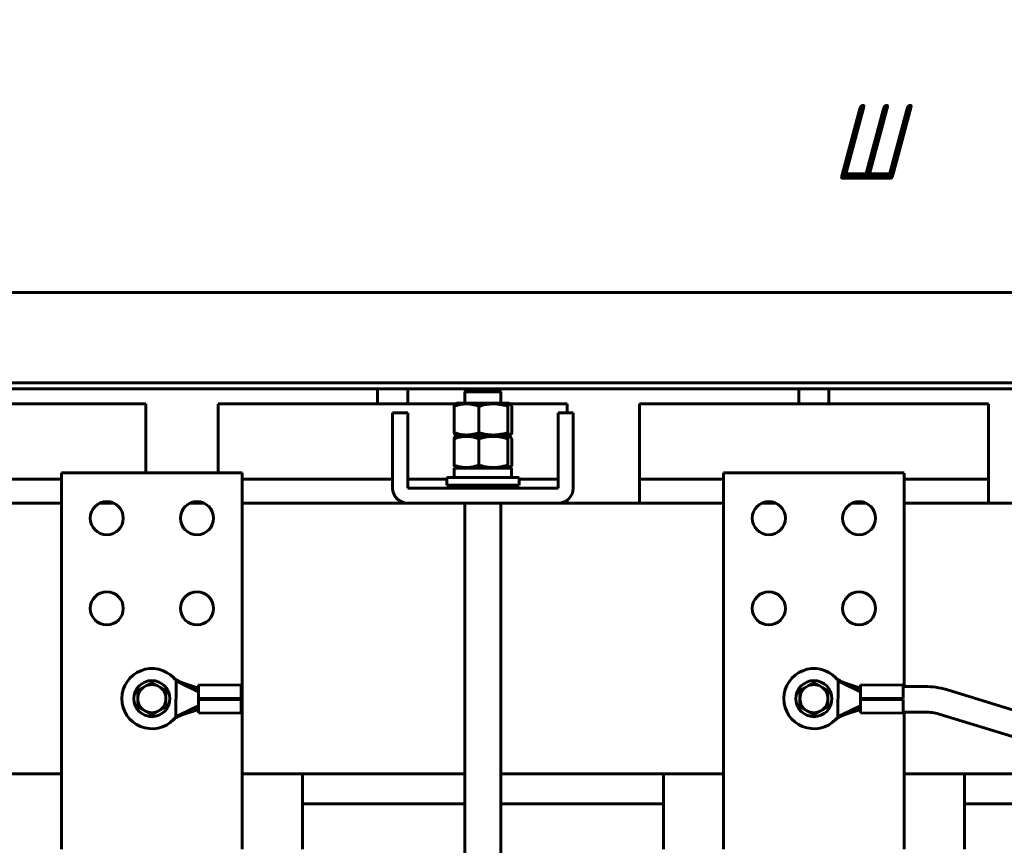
# Model space of a CAD drawing. Header units: millimetres. Extents: x 0 to 297, y 0 to 420.
# Tile 8 of 13: x 104 to 170, y 180 to 235. Entities that reach past the tile are written whole.
import ezdxf

# ---------------------------------------------------------------- set-up
doc = ezdxf.new("R2010")
doc.units = ezdxf.units.MM
doc.linetypes.add('K5LT_BASIC', pattern=[0])
doc.linetypes.add('K5LT_THIN', pattern=[0])
doc.layers.add('Системный слой', color=7, linetype='Continuous')
doc.styles.add('KDIMTEXTSTYLE', font='GOST_AU.SHX', dxfattribs={"width": 0.96, "oblique": 15, "height": 5})
doc.dimstyles.new('KDIMSTYLE (0.20)', dxfattribs={"dimtxt": 5, "dimasz": 1, "dimexe": 2, "dimexo": 0, "dimgap": 1, "dimtad": 1, "dimlfac": 5, "dimtxsty": 'KDIMTEXTSTYLE', "dimsah": 1, "dimcen": 0, "dimdle": 1, "dimadec": 0, "dimazin": 0, "dimtfac": 0.667, "dimtmove": 0, "dimatfit": 3, "dimfxl": 1, "dimtvp": 1, "dimtolj": 1, "dimtzin": 0, "dimarcsym": 0})

# ---------------------------------------------------------------- blocks, each defined once
blk = doc.blocks.new('U52')
at = {"layer": 'Системный слой', "color": 150, "linetype": 'K5LT_BASIC', "lineweight": 60, "true_color": 0x0080ff}
for p, q in [((99.283, 210.432), (134.282, 210.432)), ((136.284, 210.432), (178.282, 210.432)), ((180.284, 210.432), (215.283, 210.432))]:
    blk.add_line(p, q, dxfattribs=at)
blk = doc.blocks.new('U55')
at = {"layer": 'Системный слой', "color": 150, "linetype": 'K5LT_BASIC', "lineweight": 60, "true_color": 0x0080ff}
for p, q in [((129.283, 204.432), (119.283, 204.432)), ((132.883, 204.432), (130.283, 204.432)), ((140.283, 204.432), (137.683, 204.432))]:
    blk.add_line(p, q, dxfattribs=at)
blk = doc.blocks.new('U56')
at = {"layer": 'Системный слой', "color": 150, "linetype": 'K5LT_BASIC', "lineweight": 60, "true_color": 0x0080ff}
for p, q in [((133.487, 209.432), (117.683, 209.432)), ((140.883, 209.432), (137.078, 209.432))]:
    blk.add_line(p, q, dxfattribs=at)
blk = doc.blocks.new('U57')
at = {"layer": 'Системный слой', "color": 150, "linetype": 'K5LT_BASIC', "lineweight": 60, "true_color": 0x0080ff}
for p, q in [((119.283, 204.432), (129.283, 204.432)), ((130.283, 204.432), (132.883, 204.432)), ((137.683, 204.432), (140.283, 204.432))]:
    blk.add_line(p, q, dxfattribs=at)
blk = doc.blocks.new('U58')
at = {"layer": 'Системный слой', "color": 150, "linetype": 'K5LT_BASIC', "lineweight": 60, "true_color": 0x0080ff}
for p, q in [((151.283, 204.432), (145.683, 204.432)), ((168.883, 204.432), (163.283, 204.432))]:
    blk.add_line(p, q, dxfattribs=at)
blk = doc.blocks.new('U59')
at = {"layer": 'Системный слой', "color": 150, "linetype": 'K5LT_BASIC', "lineweight": 60, "true_color": 0x0080ff}
for p, q in [((145.683, 204.432), (151.283, 204.432)), ((163.283, 204.432), (168.883, 204.432))]:
    blk.add_line(p, q, dxfattribs=at)
blk = doc.blocks.new('U63')
at = {"layer": 'Системный слой', "color": 150, "linetype": 'K5LT_BASIC', "lineweight": 60, "true_color": 0x0080ff}
for p, q in [((119.216, 189.838), (119.22, 190.738)), ((119.211, 188.872), (119.216, 189.772))]:
    blk.add_line(p, q, dxfattribs=at)
blk = doc.blocks.new('U64')
at = {"layer": 'Системный слой', "color": 150, "linetype": 'K5LT_BASIC', "lineweight": 60, "true_color": 0x0080ff}
for p, q in [((163.216, 189.838), (163.22, 190.738)), ((163.211, 188.872), (163.216, 189.772))]:
    blk.add_line(p, q, dxfattribs=at)
blk = doc.blocks.new('U106')
at = {"layer": 'Системный слой', "color": 150, "linetype": 'K5LT_BASIC', "lineweight": 60, "true_color": 0x0080ff}
for p, q in [((163.283, 204.833), (163.283, 190.642)), ((163.283, 188.942), (163.283, 187.135))]:
    blk.add_line(p, q, dxfattribs=at)
blk = doc.blocks.new('U108')
at = {"layer": 'Системный слой', "color": 150, "linetype": 'K5LT_BASIC', "lineweight": 60, "true_color": 0x0080ff}
for p, q in [((123.283, 182.833), (134.083, 182.833)), ((136.483, 182.833), (147.283, 182.833))]:
    blk.add_line(p, q, dxfattribs=at)
blk = doc.blocks.new('U112')
at = {"layer": 'Системный слой', "color": 150, "linetype": 'K5LT_BASIC', "lineweight": 60, "true_color": 0x0080ff}
for p, q in [((167.283, 182.833), (178.083, 182.833)), ((180.483, 182.833), (191.283, 182.833))]:
    blk.add_line(p, q, dxfattribs=at)
blk = doc.blocks.new('U121')
at = {"layer": 'Системный слой', "color": 150, "linetype": 'K5LT_BASIC', "lineweight": 60, "true_color": 0x0080ff}
blk.add_line((123.283, 184.833), (123.283, 179.833), dxfattribs=at)
blk = doc.blocks.new('U122')
at = {"layer": 'Системный слой', "color": 150, "linetype": 'K5LT_BASIC', "lineweight": 60, "true_color": 0x0080ff}
blk.add_line((147.283, 179.833), (147.283, 184.833), dxfattribs=at)
blk = doc.blocks.new('U123')
at = {"layer": 'Системный слой', "color": 150, "linetype": 'K5LT_BASIC', "lineweight": 60, "true_color": 0x0080ff}
blk.add_line((167.283, 184.833), (167.283, 179.833), dxfattribs=at)
blk = doc.blocks.new('U128')
at = {"layer": 'Системный слой', "color": 150, "linetype": 'K5LT_BASIC', "lineweight": 60, "true_color": 0x0080ff}
for p, q in [((136.483, 209.473), (136.483, 210.233)), ((136.483, 203.833), (136.483, 204.033)), ((136.483, 94.693), (136.483, 202.833))]:
    blk.add_line(p, q, dxfattribs=at)
blk = doc.blocks.new('U129')
at = {"layer": 'Системный слой', "color": 150, "linetype": 'K5LT_BASIC', "lineweight": 60, "true_color": 0x0080ff}
for p, q in [((134.083, 209.473), (134.083, 210.233)), ((134.083, 203.833), (134.083, 204.033)), ((134.083, 94.693), (134.083, 202.833))]:
    blk.add_line(p, q, dxfattribs=at)
blk = doc.blocks.new('U132')
at = {"layer": 'Системный слой', "color": 150, "linetype": 'K5LT_BASIC', "lineweight": 60, "true_color": 0x0080ff}
for p, q in [((137.009, 209.398), (137.02, 209.409)), ((137.02, 209.409), (137.043, 209.424)), ((137.043, 209.424), (137.068, 209.43)), ((137.068, 209.43), (137.069, 209.43)), ((137.069, 209.43), (137.071, 209.43)), ((137.071, 209.43), (137.075, 209.429)), ((137.075, 209.429), (137.083, 209.428)), ((137.083, 209.428), (137.098, 209.421)), ((137.098, 209.421), (137.102, 209.419)), ((137.102, 209.419), (137.102, 209.418)), ((137.102, 209.418), (137.103, 209.418)), ((137.103, 209.418), (137.105, 209.417)), ((137.105, 209.417), (137.108, 209.414)), ((137.108, 209.414), (137.114, 209.409)), ((137.114, 209.409), (137.127, 209.397)), ((136.932, 209.269), (136.987, 209.37)), ((136.987, 209.37), (137, 209.387)), ((137, 209.387), (137.001, 209.389)), ((137.001, 209.389), (137.004, 209.392)), ((137.004, 209.392), (137.009, 209.398)), ((137.127, 209.397), (137.136, 209.386)), ((137.136, 209.386), (137.138, 209.385)), ((137.138, 209.385), (137.14, 209.382)), ((137.14, 209.382), (137.144, 209.376)), ((137.144, 209.376), (137.152, 209.364)), ((137.152, 209.364), (137.168, 209.338)), ((137.168, 209.338), (137.201, 209.273)), ((137.201, 209.273), (137.203, 209.269))]:
    blk.add_line(p, q, dxfattribs=at)
blk = doc.blocks.new('U140')
at = {"layer": 'Системный слой', "color": 150, "linetype": 'K5LT_BASIC', "lineweight": 60, "true_color": 0x0080ff}
for p, q in [((136.932, 207.109), (136.987, 207.21)), ((136.987, 207.21), (137, 207.227)), ((137, 207.227), (137.001, 207.229)), ((137.001, 207.229), (137.004, 207.232)), ((137.004, 207.232), (137.009, 207.238)), ((137.009, 207.238), (137.02, 207.249)), ((137.02, 207.249), (137.043, 207.264)), ((137.043, 207.264), (137.068, 207.27)), ((137.068, 207.27), (137.069, 207.27)), ((137.069, 207.27), (137.071, 207.27)), ((137.071, 207.27), (137.075, 207.269)), ((137.075, 207.269), (137.083, 207.268)), ((137.083, 207.268), (137.098, 207.261)), ((137.098, 207.261), (137.102, 207.259)), ((137.102, 207.259), (137.102, 207.258)), ((137.102, 207.258), (137.103, 207.258)), ((137.103, 207.258), (137.105, 207.257)), ((137.105, 207.257), (137.108, 207.254)), ((137.108, 207.254), (137.114, 207.249)), ((137.114, 207.249), (137.127, 207.237)), ((137.127, 207.237), (137.136, 207.226)), ((137.136, 207.226), (137.138, 207.225)), ((137.138, 207.225), (137.14, 207.222)), ((137.14, 207.222), (137.144, 207.216)), ((137.144, 207.216), (137.152, 207.204)), ((137.152, 207.204), (137.168, 207.178)), ((137.168, 207.178), (137.201, 207.113)), ((137.201, 207.113), (137.203, 207.109))]:
    blk.add_line(p, q, dxfattribs=at)
blk = doc.blocks.new('U145')
at = {"layer": 'Системный слой', "color": 150, "linetype": 'K5LT_BASIC', "lineweight": 60, "true_color": 0x0080ff}
for p, q in [((107.283, 184.833), (96.883, 184.833)), ((134.083, 184.833), (119.283, 184.833)), ((151.283, 184.833), (136.483, 184.833)), ((178.083, 184.833), (163.283, 184.833)), ((195.283, 184.833), (180.483, 184.833)), ((217.683, 184.833), (207.283, 184.833))]:
    blk.add_line(p, q, dxfattribs=at)
blk = doc.blocks.new('U148')
at = {"layer": 'Системный слой', "color": 150, "linetype": 'K5LT_BASIC', "lineweight": 60, "true_color": 0x0080ff}
for p, q in [((96.883, 202.833), (107.283, 202.833)), ((109.825, 202.833), (110.741, 202.833)), ((115.825, 202.833), (116.741, 202.833)), ((119.283, 202.833), (130.283, 202.833)), ((140.283, 202.833), (151.283, 202.833)), ((153.825, 202.833), (154.741, 202.833)), ((159.825, 202.833), (160.741, 202.833)), ((163.283, 202.833), (174.283, 202.833)), ((184.283, 202.833), (195.283, 202.833)), ((197.825, 202.833), (198.741, 202.833)), ((203.825, 202.833), (204.741, 202.833)), ((207.283, 202.833), (217.683, 202.833))]:
    blk.add_line(p, q, dxfattribs=at)
blk = doc.blocks.new('KDIMARROW_01')
at = {"layer": 'Системный слой'}
blk.add_hatch(color=0, dxfattribs=at).paths.add_polyline_path([(-5, -0.658), (0, 0), (-5, 0.658), (-4.5, 0)])
at = {"layer": 'Системный слой', "color": 0, "linetype": 'K5LT_THIN', "lineweight": 18}
for p, q in [((-4.5, 0), (-5, 0.658)), ((-5, 0.658), (0, 0)), ((0, 0), (-5, -0.658)), ((-5, -0.658), (-4.5, 0)), ((0, 0), (-1, 0))]:
    blk.add_line(p, q, dxfattribs=at)

msp = doc.modelspace()

# ---------------------------------------------------------------- linework, layer by layer
at = {"layer": 'Системный слой', "color": 150, "linetype": 'K5LT_BASIC', "lineweight": 60, "true_color": 0x0080ff}
for p, q in [((229.2825, 216.8324), (85.2825, 216.8324)), ((222.2825, 210.8324), (92.2825, 210.8324)), ((128.2825, 209.4324), (128.2825, 210.4324)), ((130.2825, 209.4324), (130.2825, 210.4324)), ((134.2828, 210.4334), (134.0828, 210.2334)), ((136.4828, 210.2334), (134.0828, 210.2334)), ((136.2828, 210.4334), (134.2828, 210.4334)), ((136.2828, 210.4334), (136.4828, 210.2334)), ((156.2825, 209.4324), (156.2825, 210.4324)), ((158.2825, 209.4324), (158.2825, 210.4324)), ((112.8825, 209.4324), (91.2825, 209.4324)), ((112.8825, 209.4324), (112.8825, 204.8332)), ((117.6825, 209.4324), (117.6825, 204.8332)), ((133.5578, 209.4732), (133.4674, 209.421)), ((137.0078, 209.4732), (133.5578, 209.4732)), ((137.0078, 209.4732), (137.0983, 209.421)), ((140.8825, 209.4324), (140.8825, 208.8332)), ((168.8825, 209.4324), (145.6825, 209.4324)), ((145.6825, 209.4324), (145.6825, 204.4324)), ((168.8825, 209.4324), (168.8825, 204.4324)), ((130.2828, 208.8332), (129.2828, 208.8332)), ((129.2828, 208.8332), (129.2828, 207.8332)), ((130.2828, 208.8332), (130.2828, 207.8332)), ((133.3629, 207.5173), (133.3629, 209.2691)), ((135.0123, 209.2691), (135.0123, 207.5173)), ((136.9323, 207.5173), (136.9323, 209.2691)), ((137.2027, 207.5173), (137.2027, 209.2691)), ((140.2828, 208.8332), (141.2828, 208.8332)), ((140.2828, 207.8332), (140.2828, 208.8332)), ((141.2828, 208.8332), (141.2828, 207.8332)), ((129.2828, 203.8332), (129.2828, 207.8332)), ((130.2828, 207.8332), (130.2828, 203.8332)), ((140.2828, 203.8332), (140.2828, 207.8332)), ((141.2828, 207.8332), (141.2828, 203.8332)), ((133.3629, 205.3573), (133.3629, 207.1091)), ((133.5578, 207.3132), (133.4674, 207.3654)), ((133.5578, 207.3132), (133.4674, 207.261)), ((137.0078, 207.3132), (133.5578, 207.3132)), ((137.0078, 207.3132), (133.5578, 207.3132)), ((135.0123, 207.1091), (135.0123, 205.3573)), ((136.9323, 205.3573), (136.9323, 207.1091)), ((137.0078, 207.3132), (137.0982, 207.3654)), ((137.0078, 207.3132), (137.0983, 207.261)), ((137.2027, 205.3573), (137.2027, 207.1091)), ((107.2828, 187.1349), (107.2828, 204.8332)), ((107.2828, 204.8332), (119.2828, 204.8332)), ((119.2828, 204.8332), (119.2828, 187.1349)), ((133.3728, 205.1532), (133.3728, 204.5332)), ((137.1928, 205.1532), (133.3728, 205.1532)), ((133.5578, 205.1532), (133.4674, 205.2054)), ((137.0078, 205.1532), (137.0982, 205.2054)), ((137.1928, 205.1532), (137.1928, 204.5332)), ((151.2828, 187.1349), (151.2828, 204.8332)), ((151.2828, 204.8332), (163.2828, 204.8332)), ((107.2828, 204.4324), (91.2825, 204.4324)), ((91.2825, 204.4324), (107.2828, 204.4324)), ((132.8828, 204.5332), (132.8828, 204.0332)), ((137.6828, 204.5332), (132.8828, 204.5332)), ((137.6828, 204.5332), (137.6828, 204.0332)), ((145.6825, 204.4324), (145.6825, 202.8332)), ((168.8825, 204.4324), (168.8825, 202.8332)), ((130.2828, 203.8332), (140.2828, 203.8332)), ((137.6828, 204.0332), (132.8828, 204.0332)), ((140.8825, 203.033), (140.8825, 202.8332)), ((140.2828, 202.8332), (130.2828, 202.8332)), ((112.8157, 190.6412), (112.3489, 190.3717)), ((113.2825, 190.9107), (112.8157, 190.6412)), ((113.7493, 190.6412), (113.2825, 190.9107)), ((114.2161, 190.3717), (113.7493, 190.6412)), ((114.8881, 191.0252), (114.8769, 188.6252)), ((114.8881, 191.0252), (114.8883, 191.0656)), ((115.1527, 190.8931), (114.8881, 191.0252)), ((115.1551, 190.8919), (115.1527, 190.8931)), ((115.1551, 190.8919), (116.3847, 190.2778)), ((116.3869, 190.7515), (116.3827, 189.8515)), ((119.2202, 190.7383), (116.3869, 190.7515)), ((156.8157, 190.6412), (156.3489, 190.3717)), ((157.2825, 190.9107), (156.8157, 190.6412)), ((157.7493, 190.6412), (157.2825, 190.9107)), ((158.2161, 190.3717), (157.7493, 190.6412)), ((158.8881, 191.0252), (158.8769, 188.6252)), ((158.8881, 191.0252), (158.8883, 191.0656)), ((159.1527, 190.8931), (158.8881, 191.0252)), ((159.1551, 190.8919), (159.1527, 190.8931)), ((159.1551, 190.8919), (160.3847, 190.2778)), ((160.3869, 190.7515), (160.3827, 189.8515)), ((163.2202, 190.7383), (160.3869, 190.7515)), ((164.6781, 190.6417), (163.2197, 190.6417)), ((171.4849, 188.7802), (166.0934, 190.43)), ((112.3489, 190.3717), (112.3489, 189.8327)), ((112.3489, 189.8327), (112.3489, 189.2937)), ((114.2161, 189.8327), (114.2161, 190.3717)), ((114.2161, 189.2937), (114.2161, 189.8327)), ((116.3824, 189.7849), (116.3781, 188.8849)), ((116.3804, 189.3586), (116.3847, 190.2778)), ((119.2157, 189.7716), (116.3824, 189.7849)), ((116.3827, 189.8515), (119.216, 189.8383)), ((119.2157, 189.7716), (119.216, 189.8383)), ((156.3489, 190.3717), (156.3489, 189.8327)), ((156.3489, 189.8327), (156.3489, 189.2937)), ((158.2161, 189.8327), (158.2161, 190.3717)), ((158.2161, 189.2937), (158.2161, 189.8327)), ((160.3824, 189.7849), (160.3781, 188.8849)), ((160.3804, 189.3586), (160.3847, 190.2778)), ((163.2157, 189.7716), (160.3824, 189.7849)), ((160.3827, 189.8515), (163.216, 189.8383)), ((160.6356, 189.8504), (160.6356, 189.7837)), ((112.3489, 189.2937), (112.8157, 189.0242)), ((113.7493, 189.0242), (114.2161, 189.2937)), ((116.3804, 189.3586), (115.1451, 188.7561)), ((156.3489, 189.2937), (156.8157, 189.0242)), ((157.7493, 189.0242), (158.2161, 189.2937)), ((160.3804, 189.3586), (159.1451, 188.7561)), ((112.8157, 189.0242), (113.2825, 188.7547)), ((113.2825, 188.7547), (113.7493, 189.0242)), ((114.8769, 188.6252), (114.8767, 188.5848)), ((114.8769, 188.6252), (115.1425, 188.7548)), ((115.1425, 188.7548), (115.1451, 188.7561)), ((116.3792, 189.1032), (115.2991, 188.7596)), ((119.2114, 188.8716), (116.3781, 188.8849)), ((156.8157, 189.0242), (157.2825, 188.7547)), ((157.2825, 188.7547), (157.7493, 189.0242)), ((158.8769, 188.6252), (158.8767, 188.5848)), ((158.8769, 188.6252), (159.1425, 188.7548)), ((159.1425, 188.7548), (159.1451, 188.7561)), ((160.3792, 189.1032), (159.2991, 188.7596)), ((163.2114, 188.8716), (160.3781, 188.8849)), ((164.6781, 188.9417), (163.2118, 188.9417)), ((170.9875, 187.1546), (165.596, 188.8044)), ((107.2828, 185.2119), (107.2828, 187.1349)), ((119.2828, 187.1349), (119.2828, 185.2119)), ((151.2828, 185.2119), (151.2828, 187.1349)), ((163.2828, 187.1349), (163.2828, 185.2119)), ((107.2828, 181.7092), (107.2828, 185.2119)), ((119.2828, 185.2119), (119.2828, 181.7092)), ((151.2828, 181.7092), (151.2828, 185.2119)), ((163.2828, 185.2119), (163.2828, 181.7092)), ((107.2828, 181.3246), (107.2828, 181.7092)), ((107.2828, 179.8332), (107.2828, 181.3246)), ((119.2828, 181.7092), (119.2828, 181.3246)), ((119.2828, 181.3246), (119.2828, 179.8332)), ((151.2828, 181.3246), (151.2828, 181.7092)), ((151.2828, 179.8332), (151.2828, 181.3246)), ((163.2828, 181.7092), (163.2828, 181.3246)), ((163.2828, 181.3246), (163.2828, 179.8332))]:
    msp.add_line(p, q, dxfattribs=at)
for centre, radius in [((110.2828, 201.8332), 1.1), ((116.2828, 201.8332), 1.1), ((154.2828, 201.8332), 1.1), ((160.2828, 201.8332), 1.1), ((110.2828, 195.8332), 1.1), ((116.2828, 195.8332), 1.1), ((154.2828, 195.8332), 1.1), ((160.2828, 195.8332), 1.1), ((113.2825, 189.8327), 1.2), ((157.2825, 189.8327), 1.2)]:
    msp.add_circle(centre, radius, dxfattribs=at)
for centre, radius, start, end in [((130.2828, 203.8332), 1, 180, 270), ((140.2828, 203.8332), 1, 270, 0), ((113.2825, 189.8327), 2, 43.46862, 315.995321), ((157.2825, 189.8327), 2, 43.46862, 315.995321), ((113.2825, 189.8327), 0.9336, 120, 180), ((113.2825, 189.8327), 0.9336, 60, 120), ((113.2825, 189.8327), 0.9336, 0, 60), ((157.2825, 189.8327), 0.9336, 120, 180), ((157.2825, 189.8327), 0.9336, 60, 120), ((157.2825, 189.8327), 0.9336, 0, 60), ((164.6781, 185.805), 4.8367, 72.985367, 90), ((113.2825, 189.8327), 0.9336, 180, 240), ((113.2825, 189.8327), 0.9336, 300, 0), ((157.2825, 189.8327), 0.9336, 180, 240), ((157.2825, 189.8327), 0.9336, 300, 0), ((113.2825, 189.8327), 0.9336, 240, 300), ((157.2825, 189.8327), 0.9336, 240, 300), ((164.6781, 185.805), 3.1367, 72.985367, 90), ((127.2825, 185.8324), 3, 268.683451, 271.316549), ((137.2825, 185.8324), 3, 268.683451, 271.316549), ((147.2825, 185.8324), 3, 268.683451, 270.004987), ((167.2825, 185.8324), 3, 270.004987, 271.316549)]:
    msp.add_arc(centre, radius, start, end, dxfattribs=at)
for points, knots in [([(133.3629, 209.2691), (133.466, 209.3067), (133.6179, 209.3542), (133.8052, 209.3945), (133.9226, 209.413), (134.028, 209.4244), (134.1182, 209.4293), (134.2104, 209.4304), (134.3034, 209.4276), (134.4147, 209.4179), (134.5069, 209.4048), (134.6164, 209.3851), (134.7804, 209.3473), (134.9237, 209.3014), (135.0123, 209.2691)], [0, 0, 0, 0, 2.881459, 4.2007905, 5.122029, 6.0737274, 7.0548468, 7.5525993, 8.5536548, 9.5498474, 10.5399435, 11.0322243, 12.5081977, 15, 15, 15, 15]), ([(133.4674, 209.421), (133.4581, 209.4156), (133.4355, 209.3967), (133.4006, 209.3471), (133.3752, 209.2965), (133.3629, 209.2691)], [0, 0, 0, 0, 1.5734714, 3.8428207, 6, 6, 6, 6]), ([(135.0123, 209.2691), (135.0882, 209.2929), (135.2308, 209.3335), (135.3996, 209.3711), (135.5326, 209.3948), (135.646, 209.4111), (135.7705, 209.4232), (135.8919, 209.4295), (136.0073, 209.4306), (136.1171, 209.4267), (136.2194, 209.419), (136.3359, 209.4064), (136.4722, 209.3853), (136.6804, 209.3423), (136.8315, 209.3006), (136.9323, 209.2691)], [0, 0, 0, 0, 1.9453312, 3.6284879, 4.2419432, 5.2660008, 6.4440964, 7.3180671, 8.2595852, 9.2862895, 10.0226916, 10.7831972, 12.1662871, 13.4088138, 16, 16, 16, 16]), ([(135.0123, 207.5173), (134.9092, 207.4798), (134.7574, 207.4322), (134.57, 207.3919), (134.4526, 207.3734), (134.3472, 207.362), (134.2571, 207.3571), (134.1648, 207.356), (134.0718, 207.3589), (133.9605, 207.3686), (133.8683, 207.3816), (133.7588, 207.4013), (133.5948, 207.4391), (133.4515, 207.4851), (133.3629, 207.5173)], [0, 0, 0, 0, 2.881459, 4.2007905, 5.1220289, 6.0737274, 7.0548468, 7.5525992, 8.5536547, 9.5498474, 10.5399435, 11.0322243, 12.5081977, 15, 15, 15, 15]), ([(133.3629, 207.5173), (133.3825, 207.4737), (133.4104, 207.4218), (133.4455, 207.3809), (133.4605, 207.3694), (133.4674, 207.3654)], [0, 0, 0, 0, 3.455111, 4.8403434, 6, 6, 6, 6]), ([(136.9323, 207.5173), (136.8122, 207.4798), (136.6355, 207.4322), (136.4174, 207.3919), (136.2807, 207.3734), (136.1581, 207.362), (136.0531, 207.3571), (135.9458, 207.356), (135.8375, 207.3589), (135.7079, 207.3686), (135.6007, 207.3816), (135.4732, 207.4013), (135.3466, 207.4264), (135.1787, 207.4676), (135.0745, 207.4978), (135.0123, 207.5173)], [0, 0, 0, 0, 3.0735562, 4.4808431, 5.4634975, 6.4786425, 7.5251698, 8.0561058, 9.1238983, 10.1865038, 11.2426063, 11.7677059, 13.3420774, 14.3968679, 16, 16, 16, 16]), ([(137.0982, 207.3654), (137.0912, 207.3613), (137.0806, 207.3573), (137.0665, 207.3562), (137.056, 207.3574), (137.042, 207.3619), (137.0211, 207.3747), (136.9832, 207.4157), (136.9526, 207.4722), (136.9323, 207.5173)], [0, 0, 0, 0, 1.2582622, 1.8849671, 2.5124862, 3.1403673, 4.3947688, 6.2812869, 10, 10, 10, 10]), ([(133.3629, 207.1091), (133.466, 207.1467), (133.6179, 207.1942), (133.8052, 207.2345), (133.9226, 207.253), (134.028, 207.2644), (134.1182, 207.2693), (134.2104, 207.2704), (134.3034, 207.2676), (134.4147, 207.2579), (134.5069, 207.2448), (134.6164, 207.2251), (134.7804, 207.1873), (134.9237, 207.1414), (135.0123, 207.1091)], [0, 0, 0, 0, 2.881459, 4.2007905, 5.122029, 6.0737274, 7.0548468, 7.5525993, 8.5536548, 9.5498474, 10.5399435, 11.0322243, 12.5081977, 15, 15, 15, 15]), ([(133.4674, 207.261), (133.4581, 207.2556), (133.4355, 207.2367), (133.4006, 207.1871), (133.3752, 207.1365), (133.3629, 207.1091)], [0, 0, 0, 0, 1.5734714, 3.8428207, 6, 6, 6, 6]), ([(135.0123, 207.1091), (135.0882, 207.1329), (135.2308, 207.1735), (135.3996, 207.2111), (135.5326, 207.2348), (135.646, 207.2511), (135.7705, 207.2632), (135.8919, 207.2695), (136.0073, 207.2706), (136.1171, 207.2667), (136.2194, 207.259), (136.3359, 207.2464), (136.4722, 207.2253), (136.6804, 207.1823), (136.8315, 207.1406), (136.9323, 207.1091)], [0, 0, 0, 0, 1.9453312, 3.6284879, 4.2419432, 5.2660008, 6.4440964, 7.3180671, 8.2595852, 9.2862895, 10.0226916, 10.7831972, 12.1662871, 13.4088138, 16, 16, 16, 16]), ([(133.3629, 205.3573), (133.3825, 205.3137), (133.4104, 205.2618), (133.4455, 205.2209), (133.4605, 205.2094), (133.4674, 205.2054)], [0, 0, 0, 0, 3.455111, 4.8403434, 6, 6, 6, 6]), ([(135.0123, 205.3573), (134.9092, 205.3198), (134.7574, 205.2722), (134.57, 205.2319), (134.4526, 205.2134), (134.3472, 205.202), (134.2571, 205.1971), (134.1648, 205.196), (134.0718, 205.1989), (133.9605, 205.2086), (133.8683, 205.2216), (133.7588, 205.2413), (133.5948, 205.2791), (133.4515, 205.3251), (133.3629, 205.3573)], [0, 0, 0, 0, 2.881459, 4.2007905, 5.1220289, 6.0737274, 7.0548468, 7.5525992, 8.5536547, 9.5498474, 10.5399435, 11.0322243, 12.5081977, 15, 15, 15, 15]), ([(136.9323, 205.3573), (136.8122, 205.3198), (136.6355, 205.2722), (136.4174, 205.2319), (136.2807, 205.2134), (136.1581, 205.202), (136.0531, 205.1971), (135.9458, 205.196), (135.8375, 205.1989), (135.7079, 205.2086), (135.6007, 205.2216), (135.4732, 205.2413), (135.3466, 205.2664), (135.1787, 205.3076), (135.0745, 205.3378), (135.0123, 205.3573)], [0, 0, 0, 0, 3.0735562, 4.4808431, 5.4634975, 6.4786425, 7.5251698, 8.0561058, 9.1238983, 10.1865038, 11.2426063, 11.7677059, 13.3420774, 14.3968679, 16, 16, 16, 16]), ([(137.0982, 205.2054), (137.0912, 205.2013), (137.0806, 205.1973), (137.0665, 205.1962), (137.056, 205.1974), (137.042, 205.2019), (137.0211, 205.2147), (136.9832, 205.2557), (136.9526, 205.3122), (136.9323, 205.3573)], [0, 0, 0, 0, 1.2582622, 1.8849671, 2.5124862, 3.1403673, 4.3947688, 6.2812869, 10, 10, 10, 10]), ([(114.8885, 191.1037), (114.9517, 191.06), (115.0172, 191.0193), (115.1532, 190.9469), (115.2238, 190.9157), (115.2967, 190.891)], [0, 0, 0, 0, 0.00116835, 0.00116835, 0.0023367, 0.0023367, 0.0023367, 0.0023367]), ([(158.8885, 191.1037), (158.9517, 191.06), (159.0172, 191.0193), (159.1532, 190.9469), (159.2238, 190.9157), (159.2967, 190.891)], [0, 0, 0, 0, 0.00116835, 0.00116835, 0.0023367, 0.0023367, 0.0023367, 0.0023367]), ([(115.2867, 188.7556), (115.2136, 188.7316), (115.1428, 188.7011), (115.0061, 188.63), (114.9402, 188.5899), (114.8765, 188.5467)], [0, 0, 0, 0, 0.001167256, 0.001167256, 0.002334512, 0.002334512, 0.002334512, 0.002334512]), ([(159.2867, 188.7556), (159.2136, 188.7316), (159.1428, 188.7011), (159.0061, 188.63), (158.9402, 188.5899), (158.8765, 188.5467)], [0, 0, 0, 0, 0.001167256, 0.001167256, 0.002334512, 0.002334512, 0.002334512, 0.002334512])]:
    msp.add_open_spline(points, degree=3, knots=knots, dxfattribs=at)
for points in [[(137.2027, 207.5173), (137.1685, 207.4414), (137.1338, 207.386), (137.0982, 207.3654)], [(137.2027, 205.3573), (137.1685, 205.2814), (137.1338, 205.226), (137.0982, 205.2054)], [(114.8885, 191.1037), (114.8043, 191.1591), (114.7254, 191.2213), (114.652, 191.2903)], [(114.8883, 191.0656), (114.8335, 191.1097), (114.7824, 191.1576), (114.734, 191.2086)], [(158.8885, 191.1037), (158.8043, 191.1591), (158.7254, 191.2213), (158.652, 191.2903)], [(158.8883, 191.0656), (158.8335, 191.1097), (158.7824, 191.1576), (158.734, 191.2086)], [(115.1527, 190.8931), (115.0585, 190.9403), (114.9699, 190.9987), (114.8883, 191.0656)], [(115.2967, 190.891), (115.3008, 190.8896), (115.3049, 190.8882), (115.3091, 190.8869)], [(115.3091, 190.8869), (115.668, 190.769), (116.0269, 190.6511), (116.3859, 190.5332)], [(159.1527, 190.8931), (159.0585, 190.9403), (158.9699, 190.9987), (158.8883, 191.0656)], [(159.2967, 190.891), (159.3008, 190.8896), (159.3049, 190.8882), (159.3091, 190.8869)], [(159.3091, 190.8869), (159.668, 190.769), (160.0269, 190.6511), (160.3859, 190.5332)], [(114.8765, 188.5467), (114.7918, 188.4921), (114.7124, 188.4307), (114.6383, 188.3624)], [(114.7211, 188.4433), (114.7699, 188.4938), (114.8215, 188.5413), (114.8767, 188.5848)], [(114.8767, 188.5848), (114.9589, 188.651), (115.0479, 188.7085), (115.1425, 188.7548)], [(115.2991, 188.7596), (115.2949, 188.7583), (115.2908, 188.757), (115.2867, 188.7556)], [(158.8765, 188.5467), (158.7918, 188.4921), (158.7124, 188.4307), (158.6383, 188.3624)], [(158.7211, 188.4433), (158.7699, 188.4938), (158.8215, 188.5413), (158.8767, 188.5848)], [(158.8767, 188.5848), (158.9589, 188.651), (159.0479, 188.7085), (159.1425, 188.7548)], [(159.2991, 188.7596), (159.2949, 188.7583), (159.2908, 188.757), (159.2867, 188.7556)]]:
    msp.add_open_spline(points, degree=3, dxfattribs=at)

# ---------------------------------------------------------------- block references
at = {"layer": 'Системный слой'}
for name in ['U52', 'U129', 'U128', 'U56', 'U132', 'U140', 'U106', 'U55', 'U57', 'U58', 'U59', 'U148', 'U63', 'U64', 'U145', 'U121', 'U122', 'U123', 'U108', 'U112']:
    msp.add_blockref(name, (0, 0), dxfattribs=at)

# ---------------------------------------------------------------- dimensions: what is measured, and where the dimension line sits
at = {"layer": 'Системный слой', "color": 7}
msp.add_linear_dim(base=(85.2825, 226.8324), p1=(236.2325, 206.442), p2=(85.2825, 202.2324), location=(160.7575, 226.8324), text='\\H5.0;\\W0.965;\\Q15;\\H5.0;\\W0.965;\\Q15;\\Q15;Ш', dimstyle='KDIMSTYLE (0.20)', override={"dimexo": 0, "dimblk1": 'KDIMARROW_01', "dimblk2": 'KDIMARROW_01', "dimse1": 0, "dimse2": 0, "dimclrt": 7, "dimtolj": 1}, dxfattribs=at).render()
msp.add_linear_dim(base=(75.2825, 216.8324), p1=(105.8828, 78.8337), p2=(85.2825, 216.8324), angle=90, location=(75.2825, 147.8331), text='\\H5.0;\\W0.965;\\Q15;\\H5.0;\\W0.965;\\Q15;\\Q15;В', dimstyle='KDIMSTYLE (0.20)', override={"dimexo": 0, "dimblk1": 'KDIMARROW_01', "dimblk2": 'KDIMARROW_01', "dimse1": 0, "dimse2": 0, "dimclrt": 7, "dimtolj": 1}, dxfattribs=at).render()

doc.saveas('drawing.dxf')
